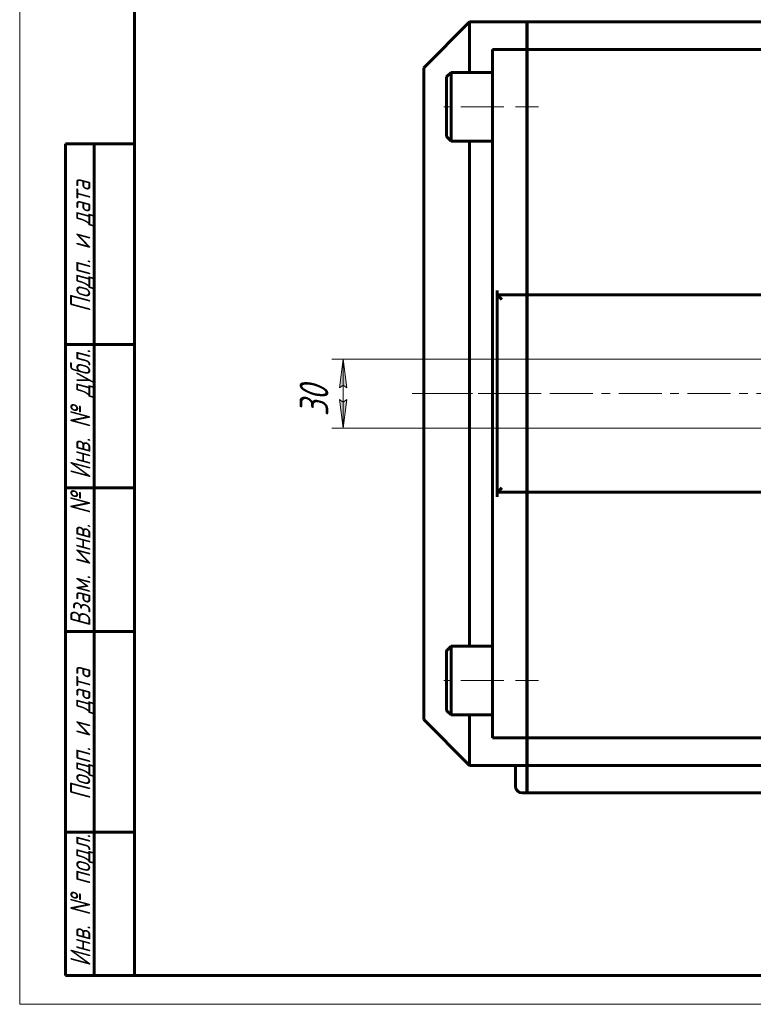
# Model space of a CAD drawing. Header units: millimetres. Extents: x 0 to 841, y 0 to 594.
# Tile 1 of 26: x 0 to 128, y 0 to 172. Entities that reach past the tile are written whole.
import ezdxf

# ---------------------------------------------------------------- set-up
doc = ezdxf.new("R2010")
doc.units = ezdxf.units.MM
for name, pattern in [('K5LT_AXLED', [12, 7.5, -1.5, 1.5, -1.5]), ('K5LT_BASIC', [0]), ('K5LT_THIN', [0])]:
    doc.linetypes.add(name, pattern=pattern)
doc.layers.add('Системный слой', color=7, linetype='Continuous')
doc.layers.add('Системный слой (1)', color=7, linetype='Continuous', true_color=0x6c6c6c)
doc.styles.add('KDIMTEXTSTYLE', font='txt', dxfattribs={"width": 0.96, "oblique": 15, "height": 5})
doc.styles.add('KTEXTSTYLE', font='txt', dxfattribs={"width": 0.96, "height": 5})
doc.dimstyles.new('KDIMSTYLE (0.40)', dxfattribs={"dimtxt": 5, "dimasz": 1, "dimexe": 2, "dimexo": 0, "dimgap": 1, "dimtad": 1, "dimlfac": 2.5, "dimtxsty": 'KDIMTEXTSTYLE', "dimsah": 1, "dimcen": 0, "dimdle": 1, "dimadec": 0, "dimazin": 0, "dimtfac": 0.667, "dimtmove": 0, "dimatfit": 3, "dimfxl": 1, "dimtvp": 1, "dimtolj": 1, "dimtzin": 0, "dimarcsym": 0})

# ---------------------------------------------------------------- blocks, each defined once
blk = doc.blocks.new('U45')
at = {"layer": 'Системный слой (1)', "color": 150, "linetype": 'K5LT_BASIC', "lineweight": 60, "true_color": 0x0080ff}
blk.add_line((214.44, 41.64), (88.48, 41.64), dxfattribs=at)
blk = doc.blocks.new('U46')
at = {"layer": 'Системный слой (1)', "color": 150, "linetype": 'K5LT_BASIC', "lineweight": 60, "true_color": 0x0080ff}
for p, q in [((78.44, 162.44), (78.44, 171.24)), ((78.44, 62.44), (78.44, 150.44)), ((78.44, 41.64), (78.44, 50.44))]:
    blk.add_line(p, q, dxfattribs=at)
blk = doc.blocks.new('U48')
at = {"layer": 'Системный слой (1)', "color": 150, "linetype": 'K5LT_BASIC', "lineweight": 60, "true_color": 0x0080ff}
for p, q in [((75.24, 162.44), (75.24, 156.44)), ((75.24, 156.44), (75.24, 150.44))]:
    blk.add_line(p, q, dxfattribs=at)
blk = doc.blocks.new('U49')
at = {"layer": 'Системный слой (1)', "color": 150, "linetype": 'K5LT_BASIC', "lineweight": 60, "true_color": 0x0080ff}
for p, q in [((74.44, 161.64), (74.44, 156.44)), ((74.44, 156.44), (74.44, 151.24))]:
    blk.add_line(p, q, dxfattribs=at)
blk = doc.blocks.new('U50')
at = {"layer": 'Системный слой (1)', "color": 150, "linetype": 'K5LT_BASIC', "lineweight": 60, "true_color": 0x0080ff}
for p, q in [((75.24, 62.44), (75.24, 56.44)), ((75.24, 56.44), (75.24, 50.44))]:
    blk.add_line(p, q, dxfattribs=at)
blk = doc.blocks.new('U51')
at = {"layer": 'Системный слой (1)', "color": 150, "linetype": 'K5LT_BASIC', "lineweight": 60, "true_color": 0x0080ff}
for p, q in [((74.44, 61.64), (74.44, 56.44)), ((74.44, 56.44), (74.44, 51.24))]:
    blk.add_line(p, q, dxfattribs=at)
blk = doc.blocks.new('U56')
at = {"layer": 'Системный слой (1)', "color": 150, "linetype": 'K5LT_BASIC', "lineweight": 60, "true_color": 0x0080ff}
blk.add_line((213.04, 36.84), (88.48, 36.84), dxfattribs=at)
blk = doc.blocks.new('D8')
at = {"layer": 'Системный слой (1)', "color": 7, "linetype": 'K5LT_THIN', "lineweight": 18}
for p, q in [((248.44, 112.44), (54.4, 112.44)), ((56.4, 112.44), (57.06, 107.44)), ((56.4, 112.44), (56.4, 100.44)), ((57.06, 107.44), (56.4, 107.94)), ((56.4, 104.94), (57.06, 105.44)), ((57.06, 105.44), (56.4, 100.44)), ((248.44, 100.44), (54.4, 100.44))]:
    blk.add_line(p, q, dxfattribs=at)
blk.add_wipeout([(55.4, 102.49), (48.02, 102.49), (48.02, 110.08), (55.4, 110.08)]).dxf.layer = 'Системный слой (1)'
at = {"layer": 'Системный слой (1)'}
for points in [[(57.06, 107.44), (56.4, 112.44), (55.74, 107.44), (56.4, 107.94)], [(56.4, 100.44), (57.06, 105.44), (56.4, 104.94), (55.74, 105.44)]]:
    blk.add_hatch(color=7, dxfattribs=at).paths.add_polyline_path(points)
at = {"layer": 'Системный слой (1)', "color": 7, "linetype": 'K5LT_THIN', "lineweight": 18}
for p, q in [((55.74, 107.44), (56.4, 112.44)), ((56.4, 107.94), (55.74, 107.44)), ((56.4, 100.44), (55.74, 105.44)), ((55.74, 105.44), (56.4, 104.94))]:
    blk.add_line(p, q, dxfattribs=at)
at = {"layer": 'Системный слой (1)', "color": 7, "insert": (48.81, 102.49), "char_height": 5, "attachment_point": 1, "rotation": 90, "style": 'KTEXTSTYLE'}
blk.add_mtext('\\fArial|b0|c204|p34;\\H5.0;\\W1.000;\\Q15;\\fGOST Type AU|b0|i0|c204|p34;\\Q15;\\W0.960;30', dxfattribs=at)
blk = doc.blocks.new('KDIMARROW_01')
at = {"layer": 'Системный слой'}
blk.add_hatch(color=0, dxfattribs=at).paths.add_polyline_path([(0, 0), (-5, 0.66), (-4.5, 0), (-5, -0.66)])
at = {"layer": 'Системный слой', "color": 0, "linetype": 'K5LT_THIN', "lineweight": 18}
for p, q in [((-4.5, 0), (-5, 0.66)), ((-5, 0.66), (0, 0)), ((0, 0), (-5, -0.66)), ((-5, -0.66), (-4.5, 0))]:
    blk.add_line(p, q, dxfattribs=at)
at = {"layer": 'Системный слой (1)', "color": 0, "linetype": 'K5LT_THIN', "lineweight": 18}
blk.add_line((659.18, 293), (658.78, 293), dxfattribs=at)
blk = doc.blocks.new('U109')
at = {"color": 7, "linetype": 'K5LT_THIN', "lineweight": 18}
for p, q in [((0, 0), (0, 594)), ((841, 0), (0, 0))]:
    blk.add_line(p, q, dxfattribs=at)
at = {"color": 150, "linetype": 'K5LT_BASIC', "lineweight": 60, "true_color": 0x0080ff}
for p, q in [((20, 5), (20, 589)), ((8, 5), (8, 150)), ((20, 150), (8, 150)), ((13, 5), (13, 150)), ((20, 115), (8, 115)), ((20, 90), (8, 90)), ((20, 65), (8, 65)), ((20, 30), (8, 30)), ((20, 5), (8, 5)), ((836, 5), (20, 5))]:
    blk.add_line(p, q, dxfattribs=at)
at = {"color": 7, "char_height": 3.5, "attachment_point": 1, "rotation": 90, "style": 'KTEXTSTYLE'}
for s, insert in [('\\fArial|b0|c204|p34;\\H5.0;\\W1.000;\\Q15;\\fGOST Type AU|b0|i0|c204|p34;\\Q15;\\W0.960;\\H3.50;Подп. и дата', (8.82, 120.66)), ('\\fArial|b0|c204|p34;\\H5.0;\\W1.000;\\Q15;\\fGOST Type AU|b0|i0|c204|p34;\\Q15;\\W0.960;\\H3.50;Инв. № дубл.', (8.82, 91.57)), ('\\fArial|b0|c204|p34;\\H5.0;\\W1.000;\\Q15;\\fGOST Type AU|b0|i0|c204|p34;\\Q15;\\W0.960;\\H3.50;Взам. инв. №', (8.82, 65.8)), ('\\fArial|b0|c204|p34;\\H5.0;\\W1.000;\\Q15;\\fGOST Type AU|b0|i0|c204|p34;\\Q15;\\W0.960;\\H3.50;Подп. и дата', (8.82, 35.66)), ('\\fArial|b0|c204|p34;\\H5.0;\\W1.000;\\Q15;\\fGOST Type AU|b0|i0|c204|p34;\\Q15;\\W0.960;\\H3.50;Инв. № подл.', (8.82, 6.57))]:
    blk.add_mtext(s, dxfattribs=dict(at, insert=insert))

msp = doc.modelspace()

# ---------------------------------------------------------------- linework, layer by layer
at = {"layer": 'Системный слой (1)', "color": 150, "linetype": 'K5LT_BASIC', "lineweight": 60, "true_color": 0x0080ff}
for p, q in [((78.4397, 171.2387), (70.4397, 163.2387)), ((88.4397, 171.2387), (78.4397, 171.2387)), ((88.4397, 166.4387), (88.4397, 171.2387)), ((356.3997, 171.2387), (88.4797, 171.2387)), ((88.4797, 166.4387), (88.4797, 171.2387)), ((88.4397, 166.4387), (82.4397, 166.4387)), ((82.4397, 165.6387), (82.4397, 166.4387)), ((82.4397, 106.4387), (82.4397, 165.6387)), ((88.4397, 166.4387), (88.4397, 165.6387)), ((88.4397, 165.6387), (88.4397, 124.4387)), ((356.3997, 166.4387), (88.4797, 166.4387)), ((88.4797, 166.4387), (88.4797, 165.6387)), ((88.4797, 165.6387), (88.4797, 124.4387)), ((70.4397, 49.6387), (70.4397, 163.2387)), ((75.2397, 162.4387), (74.4397, 161.6387)), ((75.2397, 162.4387), (82.4397, 162.4387)), ((88.4797, 160.4387), (88.4397, 160.4387)), ((75.2397, 150.4387), (74.4397, 151.2387)), ((88.4797, 152.4387), (88.4397, 152.4387)), ((75.2397, 150.4387), (82.4397, 150.4387)), ((83.2397, 123.6387), (83.2397, 124.4387)), ((83.2397, 89.2387), (83.2397, 123.6387)), ((88.4397, 123.6387), (83.2397, 123.6387)), ((83.2397, 123.6387), (84.0397, 122.8387)), ((88.4397, 123.6387), (88.4397, 124.4387)), ((88.4397, 123.6387), (88.4397, 122.8387)), ((88.4797, 123.6387), (88.4797, 124.4387)), ((356.3997, 123.6387), (88.4797, 123.6387)), ((88.4797, 123.6387), (88.4797, 122.8387)), ((88.4397, 122.8387), (88.4397, 90.0387)), ((88.4797, 122.8387), (88.4797, 90.0387)), ((82.4397, 47.2387), (82.4397, 106.4387)), ((83.2397, 89.2387), (84.0397, 90.0387)), ((88.4397, 90.0387), (88.4397, 89.2387)), ((88.4797, 90.0387), (88.4797, 89.2387)), ((83.2397, 88.4387), (83.2397, 89.2387)), ((88.4397, 89.2387), (83.2397, 89.2387)), ((88.4397, 89.2387), (88.4397, 88.4387)), ((88.4397, 88.4387), (88.4397, 47.2387)), ((356.3997, 89.2387), (88.4797, 89.2387)), ((88.4797, 89.2387), (88.4797, 88.4387)), ((88.4797, 88.4387), (88.4797, 47.2387)), ((75.2397, 62.4387), (74.4397, 61.6387)), ((75.2397, 62.4387), (82.4397, 62.4387)), ((88.4797, 60.4387), (88.4397, 60.4387)), ((88.4797, 52.4387), (88.4397, 52.4387)), ((75.2397, 50.4387), (74.4397, 51.2387)), ((75.2397, 50.4387), (82.4397, 50.4387)), ((78.4397, 41.6387), (70.4397, 49.6387)), ((82.4397, 46.4387), (82.4397, 47.2387)), ((88.4397, 46.4387), (82.4397, 46.4387)), ((88.4397, 47.2387), (88.4397, 46.4387)), ((88.4397, 41.6387), (88.4397, 46.4387)), ((88.4797, 47.2387), (88.4797, 46.4387)), ((356.3997, 46.4387), (88.4797, 46.4387)), ((88.4797, 41.6387), (88.4797, 46.4387)), ((88.4397, 41.6387), (78.4397, 41.6387)), ((86.4397, 38.0387), (86.4397, 41.6387)), ((88.4397, 41.6387), (88.4397, 38.0387)), ((88.4797, 41.6387), (88.4797, 38.0387)), ((88.4397, 38.0387), (88.4397, 36.8387)), ((88.4797, 38.0387), (88.4797, 36.8387)), ((88.4397, 36.8387), (87.6397, 36.8387))]:
    msp.add_line(p, q, dxfattribs=at)
at = {"layer": 'Системный слой (1)', "color": 30, "linetype": 'K5LT_AXLED', "lineweight": 18, "true_color": 0xff8000}
for p, q in [((84.4397, 156.4387), (72.4397, 156.4387)), ((90.4797, 156.4387), (86.4397, 156.4387)), ((68.4397, 106.4387), (376.4397, 106.4387)), ((84.4397, 56.4387), (72.4397, 56.4387)), ((90.4797, 56.4387), (86.4397, 56.4387))]:
    msp.add_line(p, q, dxfattribs=at)
at = {"layer": 'Системный слой (1)', "color": 150, "linetype": 'K5LT_BASIC', "lineweight": 60, "true_color": 0x0080ff}
msp.add_arc((87.6397, 38.0387), 1.2, 180, 270, dxfattribs=at)

# ---------------------------------------------------------------- block references
at = {"layer": 'Системный слой (1)'}
for name in ['U46', 'U49', 'U48', 'U50', 'U51', 'U45', 'U56']:
    msp.add_blockref(name, (0, 0), dxfattribs=at)

# ---------------------------------------------------------------- next in the draw order: dimensions: what is measured, and where the dimension line sits
at = {"layer": 'Системный слой (1)', "color": 7}
dim = msp.add_linear_dim(base=(56.3972, 112.4387), p1=(248.4397, 100.4387), p2=(248.4397, 112.4387), angle=90, dimstyle='KDIMSTYLE (0.40)', override={"dimexo": 0, "dimpost": '\\fGOST Type AU|b0|c204|p34;\\H5.0;\\W0.960;\\Q15;<>', "dimblk1": 'KDIMARROW_01', "dimblk2": 'KDIMARROW_01', "dimse1": 0, "dimse2": 0, "dimclrt": 7, "dimtol": 1, "dimtp": 0, "dimtm": 0, "dimtdec": 5, "dimtolj": 1}, dxfattribs=at)
dim.commit()
dim.dimension.update_dxf_attribs({"geometry": 'D8', "text_midpoint": (56.3972, 106.4387), "dimtype": 160})

# ---------------------------------------------------------------- next in the draw order: linework, layer by layer
at = {"layer": 'Системный слой (1)', "color": 30, "linetype": 'K5LT_AXLED', "lineweight": 18, "true_color": 0xff8000}
msp.add_line((90.4397, 106.4387), (68.4397, 106.4387), dxfattribs=at)

# ---------------------------------------------------------------- next in the draw order: block references
msp.add_blockref('U109', (0, 0))

doc.saveas('drawing.dxf')
